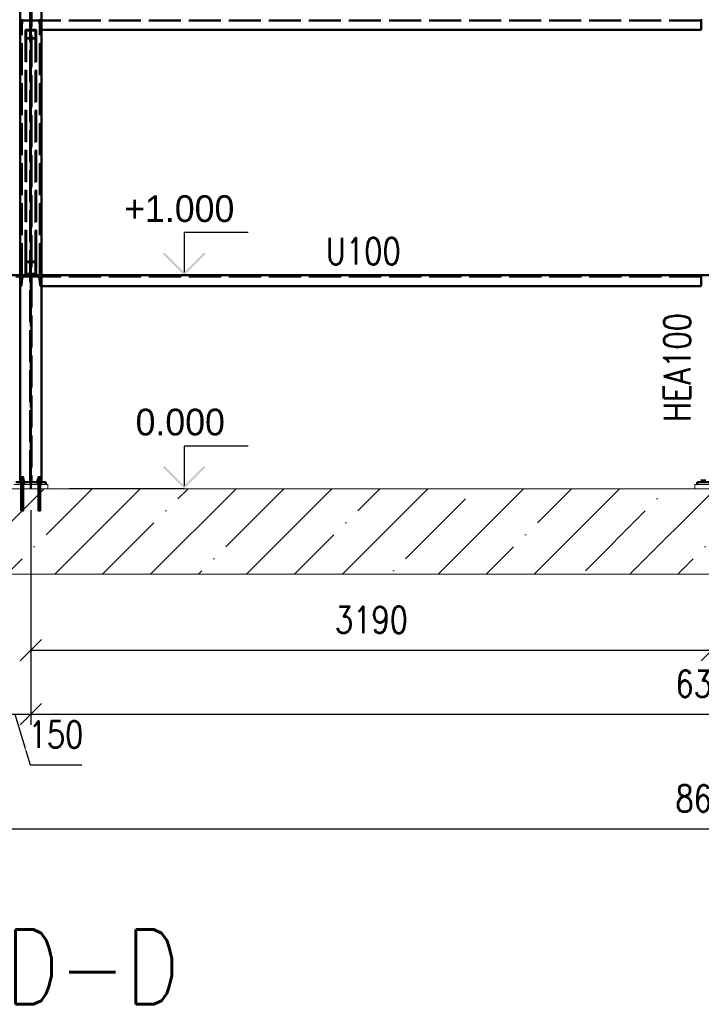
# Paper-space layout 'Layout1' of a CAD drawing. Extents: x -2 to 1083, y -36 to 422.
# Tile 43 of 67: x 601 to 665, y 268 to 360. Entities that reach past the tile are written whole.
import ezdxf

# ---------------------------------------------------------------- set-up
doc = ezdxf.new("R2010")
doc.units = 0
doc.linetypes.add('ACAD_ISO02W100', pattern=[15, 12, -3])
doc.linetypes.add('ACAD_ISO04W100', pattern=[30.5, 24, -3, 0.5, -3])
doc.layers.get('0').update_dxf_attribs({"linetype": 'CONTINUOUS'})
doc.layers.get('DEFPOINTS').update_dxf_attribs({"color": 132, "linetype": 'CONTINUOUS'})
for name, color, linetype, lineweight in [('SS_BETON-PODLITI', 9, 'CONTINUOUS', 13), ('SS_BETON-ZAKLADY', 9, 'CONTINUOUS', 13), ('SS_KOTVY', 2, 'CONTINUOUS', 35), ('SS_KOTY', 3, 'CONTINUOUS', 25), ('SS_KOTY-VYSKOVA', 140, 'CONTINUOUS', 25), ('SS_LEMOVÁNÍ', 21, 'CONTINUOUS', 50), ('SS_PODKLADY', 9, 'CONTINUOUS', 13), ('SS_POPIS_PROFILU', 13, 'CONTINUOUS', 25), ('SS_SCHODISTE', 30, 'CONTINUOUS', 50), ('SS_SLOUPY', 143, 'CONTINUOUS', 50), ('SS_ZTUŽENÍ', 81, 'CONTINUOUS', 50)]:
    doc.layers.add(name, color=color, linetype=linetype, lineweight=lineweight)
doc.styles.add('ROMANS', font='romans.shx', dxfattribs={"width": 0.8})
doc.styles.add('romans.shx', font='romans.shx', dxfattribs={"height": 5})
doc.dimstyles.new('A-1_(2.5)_50AS', dxfattribs={"dimtxt": 2.5, "dimasz": 2, "dimexe": 1, "dimexo": 2, "dimgap": 0, "dimtad": 0, "dimdec": 1, "dimlfac": 50, "dimrnd": 1, "dimtxsty": 'ROMANS', "dimblk1": 'OBLIQUE', "dimblk2": 'OBLIQUE', "dimsah": 1, "dimcen": 2, "dimclrd": 256, "dimclre": 256, "dimclrt": 256, "dimadec": 1, "dimazin": 2, "dimtfac": 0.714286, "dimtdec": 1, "dimtmove": 0, "dimatfit": 3, "dimldrblk": 'OPEN', "dimfxl": 1, "dimtvp": 1.142857, "dimtfill": 1, "dimtolj": 1, "dimlwd": -1, "dimlwe": -1, "dimarcsym": 0})

# ---------------------------------------------------------------- blocks, each defined once
blk = doc.blocks.new('_Oblique')
at = {"color": 0, "linetype": 'ByBlock', "lineweight": -2}
blk.add_line((-0.5, -0.5), (0.5, 0.5), dxfattribs=at)
blk = doc.blocks.new('*D69')
at = {"layer": 'DEFPOINTS', "color": 0, "transparency": 16777216}
for p in [(599.496, 316.388), (602.496, 316.388)]:
    blk.add_point(p, dxfattribs=at)
at = {"layer": 'SS_KOTY', "transparency": 16777216}
for p, q in [((599.496, 314.388), (599.496, 294.252)), ((602.496, 314.388), (602.496, 294.252)), ((599.496, 295.252), (602.496, 295.252)), ((600.996, 295.252), (602.421, 290.502)), ((602.421, 290.502), (607.279, 290.502))]:
    blk.add_line(p, q, dxfattribs=at)
at = {"layer": 'SS_KOTY', "transparency": 16777216, "xscale": 2, "yscale": 2, "zscale": 2, "rotation": 180}
blk.add_blockref('_Oblique', (599.496, 295.252), dxfattribs=at)
at = {"layer": 'SS_KOTY', "transparency": 16777216, "insert": (604.85, 293.359), "char_height": 2.5, "attachment_point": 5, "style": 'ROMANS', "bg_fill": 3, "box_fill_scale": 1.1, "bg_fill_color": 256, "bg_fill_true_color": 13158600, "bg_fill_transparency": 0}
blk.add_mtext('\\A1;150', dxfattribs=at)
at = {"layer": 'DEFPOINTS', "color": 0, "transparency": 16777216}
blk.add_point((602.496, 295.252), dxfattribs=at)
at = {"layer": 'SS_KOTY', "transparency": 16777216, "xscale": 2, "yscale": 2, "zscale": 2}
blk.add_blockref('_Oblique', (602.496, 295.252), dxfattribs=at)
blk = doc.blocks.new('_OPEN')
at = {"color": 0, "linetype": 'ByBlock'}
for p, q in [((-1, 0.167), (0, 0)), ((0, 0), (-1, -0.167)), ((0, 0), (-1, 0))]:
    blk.add_line(p, q, dxfattribs=at)
blk = doc.blocks.new('*D70')
at = {"layer": 'DEFPOINTS', "color": 0, "transparency": 16777216}
for p in [(602.496, 316.388), (666.296, 316.388), (666.296, 301.252)]:
    blk.add_point(p, dxfattribs=at)
at = {"layer": 'SS_KOTY', "transparency": 16777216}
for p, q in [((602.496, 314.388), (602.496, 300.252)), ((666.296, 314.388), (666.296, 300.252)), ((602.496, 301.252), (666.296, 301.252))]:
    blk.add_line(p, q, dxfattribs=at)
at = {"layer": 'SS_KOTY', "transparency": 16777216, "xscale": 2, "yscale": 2, "zscale": 2, "rotation": 180}
blk.add_blockref('_Oblique', (602.496, 301.252), dxfattribs=at)
at = {"layer": 'SS_KOTY', "transparency": 16777216, "xscale": 2, "yscale": 2, "zscale": 2}
blk.add_blockref('_Oblique', (666.296, 301.252), dxfattribs=at)
at = {"layer": 'SS_KOTY', "transparency": 16777216, "insert": (634.396, 304.109), "char_height": 2.5, "attachment_point": 5, "style": 'ROMANS', "bg_fill": 3, "box_fill_scale": 1.1, "bg_fill_color": 256, "bg_fill_true_color": 13158600, "bg_fill_transparency": 0}
blk.add_mtext('\\A1;3190', dxfattribs=at)
blk = doc.blocks.new('*D74')
at = {"layer": 'DEFPOINTS', "color": 0, "transparency": 16777216}
for p in [(602.496, 316.388), (730.096, 316.388), (730.096, 295.252)]:
    blk.add_point(p, dxfattribs=at)
at = {"layer": 'SS_KOTY', "transparency": 16777216}
for p, q in [((602.496, 314.388), (602.496, 294.252)), ((730.096, 314.388), (730.096, 294.252)), ((602.496, 295.252), (730.096, 295.252))]:
    blk.add_line(p, q, dxfattribs=at)
at = {"layer": 'SS_KOTY', "transparency": 16777216, "xscale": 2, "yscale": 2, "zscale": 2, "rotation": 180}
blk.add_blockref('_Oblique', (602.496, 295.252), dxfattribs=at)
at = {"layer": 'SS_KOTY', "transparency": 16777216, "xscale": 2, "yscale": 2, "zscale": 2}
blk.add_blockref('_Oblique', (730.096, 295.252), dxfattribs=at)
at = {"layer": 'SS_KOTY', "transparency": 16777216, "insert": (666.296, 298.109), "char_height": 2.5, "attachment_point": 5, "style": 'ROMANS', "bg_fill": 3, "box_fill_scale": 1.1, "bg_fill_color": 256, "bg_fill_true_color": 13158600, "bg_fill_transparency": 0}
blk.add_mtext('\\A1;6380', dxfattribs=at)
blk = doc.blocks.new('*D75')
at = {"layer": 'DEFPOINTS', "color": 0, "transparency": 16777216}
for p in [(579.496, 316.388), (753.096, 316.388, -30222.42), (753.096, 284.502)]:
    blk.add_point(p, dxfattribs=at)
at = {"layer": 'SS_KOTY', "transparency": 16777216}
for p, q in [((579.496, 314.388), (579.496, 283.502)), ((753.096, 314.388), (753.096, 283.502)), ((579.496, 284.502), (753.096, 284.502))]:
    blk.add_line(p, q, dxfattribs=at)
at = {"layer": 'SS_KOTY', "transparency": 16777216, "xscale": 2, "yscale": 2, "zscale": 2, "rotation": 180}
blk.add_blockref('_Oblique', (579.496, 284.502), dxfattribs=at)
at = {"layer": 'SS_KOTY', "transparency": 16777216, "xscale": 2, "yscale": 2, "zscale": 2}
blk.add_blockref('_Oblique', (753.096, 284.502), dxfattribs=at)
at = {"layer": 'SS_KOTY', "transparency": 16777216, "insert": (666.296, 287.359), "char_height": 2.5, "attachment_point": 5, "style": 'ROMANS', "bg_fill": 3, "box_fill_scale": 1.1, "bg_fill_color": 256, "bg_fill_true_color": 13158600, "bg_fill_transparency": 0}
blk.add_mtext('\\A1;8680', dxfattribs=at)

psp = doc.layouts.get("Layout1")

# ---------------------------------------------------------------- hatches: boundary and pattern name
at = {"layer": 'SS_KOTY-VYSKOVA'}
psp.add_hatch(color=256, dxfattribs=at).paths.add_polyline_path([(615.0096, 338.5298), (614.8682, 338.3883), (616.8682, 336.3883), (618.8682, 338.3883), (618.7268, 338.5298), (616.8682, 336.6712)])

# ---------------------------------------------------------------- linework, layer by layer
at = {"layer": 'SS_KOTVY', "color": 3, "linetype": 'ACAD_ISO02W100', "ltscale": 0.25}
for p, q in [((601.5856, 317.5083), (601.5764, 317.5083)), ((601.5764, 317.5083), (601.5764, 317.2383)), ((601.6116, 317.5083), (601.5856, 317.5083)), ((601.6505, 317.5083), (601.6116, 317.5083)), ((601.6964, 317.5083), (601.6505, 317.5083)), ((601.7424, 317.5083), (601.6964, 317.5083)), ((601.7813, 317.5083), (601.7424, 317.5083)), ((601.8073, 317.5083), (601.7813, 317.5083)), ((601.8164, 317.5083), (601.8073, 317.5083)), ((601.8164, 317.2383), (601.8164, 317.5083)), ((603.1856, 317.5083), (603.1764, 317.5083)), ((603.1764, 317.5083), (603.1764, 317.2383)), ((603.2116, 317.5083), (603.1856, 317.5083)), ((603.2505, 317.5083), (603.2116, 317.5083)), ((603.2964, 317.5083), (603.2505, 317.5083)), ((603.3424, 317.5083), (603.2964, 317.5083)), ((603.3813, 317.5083), (603.3424, 317.5083)), ((603.4073, 317.5083), (603.3813, 317.5083)), ((603.4164, 317.5083), (603.4073, 317.5083)), ((603.4164, 317.2383), (603.4164, 317.5083)), ((601.4964, 317.0383), (601.4969, 317.0383)), ((601.4969, 317.0383), (601.5068, 317.0383)), ((601.6964, 317.2383), (601.5068, 317.2383)), ((601.5068, 317.2383), (601.5068, 317.0383)), ((601.5068, 317.0383), (601.5267, 317.0383)), ((601.5267, 317.0383), (601.5631, 317.0383)), ((601.5631, 317.0383), (601.6046, 317.0383)), ((601.6046, 317.0383), (601.6496, 317.0383)), ((601.6496, 317.0383), (601.6964, 317.0383)), ((601.8861, 317.2383), (601.6964, 317.2383)), ((601.6964, 317.2383), (601.6964, 317.0383)), ((601.6964, 317.0383), (601.7433, 317.0383)), ((601.7433, 317.0383), (601.7883, 317.0383)), ((601.7883, 317.0383), (601.8298, 317.0383)), ((601.8298, 317.0383), (601.8661, 317.0383)), ((601.8661, 317.0383), (601.8861, 317.0383)), ((601.8861, 317.0383), (601.8861, 317.2383)), ((601.8861, 317.0383), (601.896, 317.0383)), ((601.896, 317.0383), (601.9182, 317.0383)), ((601.9182, 317.0383), (601.9318, 317.0383)), ((601.9318, 317.0383), (601.9364, 317.0383)), ((601.9364, 316.9884), (601.9364, 317.0383)), ((603.0564, 317.0383), (603.061, 317.0383)), ((603.0564, 317.0383), (603.0564, 316.9884)), ((603.061, 317.0383), (603.0747, 317.0383)), ((603.0747, 317.0383), (603.0969, 317.0383)), ((603.0969, 317.0383), (603.1068, 317.0383)), ((603.2964, 317.2383), (603.1068, 317.2383)), ((603.1068, 317.2383), (603.1068, 317.0383)), ((603.1068, 317.0383), (603.1267, 317.0383)), ((603.1267, 317.0383), (603.1631, 317.0383)), ((603.1631, 317.0383), (603.2046, 317.0383)), ((603.2046, 317.0383), (603.2496, 317.0383)), ((603.2496, 317.0383), (603.2964, 317.0383)), ((603.4861, 317.2383), (603.2964, 317.2383)), ((603.2964, 317.2383), (603.2964, 317.0383)), ((603.2964, 317.0383), (603.3433, 317.0383)), ((603.3433, 317.0383), (603.3883, 317.0383)), ((603.3883, 317.0383), (603.4298, 317.0383)), ((603.4298, 317.0383), (603.4661, 317.0383)), ((603.4661, 317.0383), (603.4861, 317.0383)), ((603.4861, 317.0383), (603.4861, 317.2383)), ((603.4861, 317.0383), (603.496, 317.0383)), ((603.496, 317.0383), (603.4965, 317.0383)), ((665.2964, 317.0383), (665.2969, 317.0383))]:
    psp.add_line(p, q, dxfattribs=at)
at = {"layer": 'SS_KOTVY', "color": 7, "linetype": 'ACAD_ISO04W100', "ltscale": 0.25}
for p, q in [((601.9364, 317.1883), (601.4564, 317.1883)), ((601.6964, 317.1883), (601.6964, 317.1883)), ((603.5364, 317.1883), (603.0564, 317.1883)), ((603.2964, 317.1883), (603.2964, 317.1883)), ((665.7364, 317.1883), (665.2564, 317.1883))]:
    psp.add_line(p, q, dxfattribs=at)
at = {"layer": 'SS_KOTVY', "color": 1, "linetype": 'Continuous', "ltscale": 0.25}
for p, q in [((601.4564, 317.0383), (601.461, 317.0383)), ((601.461, 317.0383), (601.4747, 317.0383)), ((601.4747, 317.0383), (601.4964, 317.0383)), ((603.4965, 317.0383), (603.5182, 317.0383)), ((603.5182, 317.0383), (603.5318, 317.0383)), ((603.5318, 317.0383), (603.5364, 317.0383)), ((603.5364, 316.9883), (603.5364, 317.0383)), ((665.2564, 317.0383), (665.261, 317.0383)), ((665.2564, 317.0383), (665.2564, 316.9883)), ((665.261, 317.0383), (665.2747, 317.0383)), ((665.2747, 317.0383), (665.2964, 317.0383))]:
    psp.add_line(p, q, dxfattribs=at)
at = {"layer": 'SS_KOTY-VYSKOVA'}
for p, q in [((622.8682, 340.3883, -30212.44), (616.8682, 340.3883, -30212.44)), ((616.8682, 340.3883, -30212.44), (616.8682, 336.6712, -30212.44)), ((616.8682, 336.3883), (603.4973, 336.3883)), ((622.8682, 320.3883), (616.8682, 320.3883))]:
    psp.add_line(p, q, dxfattribs=at)
at = {"layer": 'SS_LEMOVÁNÍ', "color": 7, "linetype": 'ACAD_ISO04W100', "ltscale": 0.25}
for p, q in [((602.4964, 336.3883), (602.4964, 396.3883)), ((666.2964, 336.3883), (602.4964, 336.3883)), ((602.4964, 336.3883), (602.4964, 336.3883))]:
    psp.add_line(p, q, dxfattribs=at)
at = {"layer": 'SS_LEMOVÁNÍ', "color": 3, "linetype": 'ACAD_ISO02W100', "ltscale": 0.25}
for p, q in [((601.6331, 359.4712), (601.6843, 360.1119)), ((601.6664, 336.3883), (601.6664, 360.3883)), ((603.1391, 360.2683), (601.8538, 360.2683)), ((603.3085, 360.1119), (603.3598, 359.4712)), ((603.3264, 336.3883), (603.3264, 360.3883)), ((665.2964, 360.2683), (603.4965, 360.2683)), ((601.4964, 359.3883), (601.5433, 359.3883)), ((603.4495, 359.3883), (603.4964, 359.3883)), ((601.4964, 336.3883), (603.4964, 336.3883)), ((601.6331, 335.4712), (601.6843, 336.1119)), ((603.1391, 336.2683), (601.8538, 336.2683)), ((603.3085, 336.1119), (603.3598, 335.4712)), ((665.2964, 336.2683), (603.4965, 336.2683)), ((601.4964, 335.3883), (601.5433, 335.3883)), ((603.4495, 335.3883), (603.4964, 335.3883))]:
    psp.add_line(p, q, dxfattribs=at)
at = {"layer": 'SS_LEMOVÁNÍ', "color": 1, "linetype": 'Continuous', "ltscale": 0.25}
for p, q in [((665.2964, 360.3883), (665.2964, 359.3883)), ((603.4965, 359.3883), (665.2964, 359.3883)), ((603.4965, 336.3883), (665.2964, 336.3883)), ((665.2964, 336.3883), (665.2964, 335.3883)), ((603.4965, 335.3883), (665.2964, 335.3883))]:
    psp.add_line(p, q, dxfattribs=at)
at = {"layer": 'SS_LEMOVÁNÍ', "color": 3, "linetype": 'ACAD_ISO02W100', "ltscale": 0.25, "extrusion": (1.24184e-12, -5.73575e-13, -1)}
for centre in [(-601.8538, 360.0983), (-601.8538, 336.0983)]:
    psp.add_arc(centre, 0.17, 4.574, 90, dxfattribs=at)
at = {"layer": 'SS_LEMOVÁNÍ', "color": 3, "linetype": 'ACAD_ISO02W100', "ltscale": 0.25, "extrusion": (-5.32215e-13, -1.28393e-12, -1)}
for centre in [(-603.1391, 360.0983), (-603.1391, 336.0983)]:
    psp.add_arc(centre, 0.17, 90, 175.426, dxfattribs=at)
at = {"layer": 'SS_LEMOVÁNÍ', "color": 3, "linetype": 'ACAD_ISO02W100', "ltscale": 0.25}
for centre, start, end in [((601.5433, 359.4783), 270, 355.426), ((603.4495, 359.4783), 184.574, 270), ((601.5433, 335.4783), 270, 355.426), ((603.4495, 335.4783), 184.574, 270)]:
    psp.add_arc(centre, 0.09, start, end, dxfattribs=at)
at = {"layer": 'SS_PODKLADY', "color": 3, "linetype": 'ACAD_ISO02W100', "ltscale": 0.25}
psp.add_line((729.0964, 336.2883), (603.4965, 336.2883), dxfattribs=at)
at = {"layer": 'SS_SCHODISTE', "color": 7, "linetype": 'Continuous', "ltscale": 0.25}
for p, q in [((599.4964, 336.3883), (601.4964, 336.3883)), ((601.4964, 336.2883), (601.0964, 336.2883))]:
    psp.add_line(p, q, dxfattribs=at)
at = {"layer": 'SS_SLOUPY', "color": 1, "linetype": 'Continuous', "ltscale": 0.25}
for p, q in [((601.4964, 396.3883), (601.4964, 316.9884)), ((603.4964, 316.9884), (603.4964, 396.3883)), ((601.0964, 316.9883), (603.8964, 316.9883)), ((664.8964, 316.9883), (667.6964, 316.9883))]:
    psp.add_line(p, q, dxfattribs=at)
at = {"layer": 'SS_SLOUPY', "color": 3, "linetype": 'ACAD_ISO02W100', "ltscale": 0.25}
for p, q in [((602.4464, 316.9884), (602.4464, 396.3883)), ((602.5464, 396.3883), (602.5464, 316.9884))]:
    psp.add_line(p, q, dxfattribs=at)
at = {"layer": 'SS_ZTUŽENÍ', "color": 7, "linetype": 'ACAD_ISO04W100', "ltscale": 0.25}
psp.add_line((602.4964, 336.3883), (602.4964, 360.3883), dxfattribs=at)
at = {"layer": 'SS_ZTUŽENÍ', "color": 3, "linetype": 'ACAD_ISO02W100', "ltscale": 0.25}
for p, q in [((601.9964, 359.3883), (602.9964, 359.3883)), ((601.9964, 359.3883), (601.9964, 337.6885)), ((602.9364, 359.3395), (602.0564, 359.3395)), ((602.0564, 337.6148), (602.0564, 359.3395)), ((602.9364, 359.3395), (602.9364, 337.6148)), ((602.9964, 359.3883), (602.9964, 337.6885)), ((602.9964, 358.5746), (601.9964, 358.5746)), ((602.9364, 358.6234), (602.0564, 358.6234)), ((601.9964, 337.6885), (602.9964, 337.6885)), ((601.9964, 337.6885), (601.9964, 336.4596)), ((602.0564, 337.6148), (602.9364, 337.6148)), ((602.0564, 336.5333), (602.0564, 337.6148)), ((602.9364, 337.6148), (602.9364, 336.5333)), ((602.9964, 337.6885), (602.9964, 336.4596)), ((601.9964, 336.4596), (602.9964, 336.4596)), ((602.0564, 336.5333), (602.9364, 336.5333))]:
    psp.add_line(p, q, dxfattribs=at)

# ---------------------------------------------------------------- texts
at = {"layer": 'SS_KOTY-VYSKOVA'}
for s, p in [('+1.000', (611.2429, 341.3883)), ('0.000', (612.3117, 321.3883))]:
    psp.add_text(s, height=2.5, dxfattribs=at).set_placement(p)
at = {"layer": 'SS_POPIS_PROFILU', "color": 13, "style": 'romans.shx', "width": 0.8}
psp.add_text('U100', height=2.5, dxfattribs=at).set_placement((630.1195, 337.4093))
psp.add_text('HEA100', height=2.5, rotation=90, dxfattribs=at).set_placement((664.2964, 322.6569))
at = {"layer": 'SS_POPIS_PROFILU', "color": 6, "style": 'romans.shx', "width": 0.8}
psp.add_text('D-D', height=7, dxfattribs=at).set_placement((600.104, 268.0678))

# ---------------------------------------------------------------- dimensions: what is measured, and where the dimension line sits
at = {"layer": 'SS_KOTY'}
dim = psp.add_linear_dim(base=(602.4964, 295.252), p1=(599.4964, 316.3883), p2=(602.4964, 316.3883), dimstyle='A-1_(2.5)_50AS', override={"dimtmove": 1}, dxfattribs=at)
dim.commit()
dim.dimension.update_dxf_attribs({"geometry": '*D69', "text_midpoint": (602.4214, 293.3591)})

# ---------------------------------------------------------------- next in the draw order: dimensions: what is measured, and where the dimension line sits
dim = psp.add_linear_dim(base=(666.2964, 301.252), p1=(602.4964, 316.3883), p2=(666.2964, 316.3883), dimstyle='A-1_(2.5)_50AS', override={"dimtmove": 1}, dxfattribs=at)
dim.commit()
dim.dimension.update_dxf_attribs({"geometry": '*D70', "text_midpoint": (634.3964, 304.1091)})

# ---------------------------------------------------------------- next in the draw order: dimensions: what is measured, and where the dimension line sits
dim = psp.add_linear_dim(base=(730.0964, 295.252), p1=(602.4964, 316.3883), p2=(730.0964, 316.3883), dimstyle='A-1_(2.5)_50AS', dxfattribs=at)
dim.commit()
dim.dimension.update_dxf_attribs({"geometry": '*D74', "text_midpoint": (666.2964, 298.1091)})

# ---------------------------------------------------------------- next in the draw order: dimensions: what is measured, and where the dimension line sits
dim = psp.add_linear_dim(base=(753.0964, 284.502), p1=(579.4964, 316.3883), p2=(753.0964, 316.3883, -30222.42), dimstyle='A-1_(2.5)_50AS', dxfattribs=at)
dim.commit()
dim.dimension.update_dxf_attribs({"geometry": '*D75', "text_midpoint": (666.2964, 287.3591)})

# ---------------------------------------------------------------- next in the draw order: hatches: boundary and pattern name
at = {"layer": 'SS_BETON-ZAKLADY'}
h = psp.add_hatch(dxfattribs=at)
h.set_pattern_fill('ANSI35', color=256, style=0)
h.paths.add_polyline_path([(763.3052, 308.3883), (763.3052, 316.3883), (564.8438, 316.3883), (564.8438, 308.3883)], flags=0)
at = {"layer": 'SS_KOTY-VYSKOVA'}
psp.add_hatch(color=256, dxfattribs=at).paths.add_polyline_path([(615.0096, 318.5298), (614.8682, 318.3883), (616.8682, 316.3883), (618.8682, 318.3883), (618.7268, 318.5298), (616.8682, 316.6712)])

# ---------------------------------------------------------------- next in the draw order: linework, layer by layer
at = {"layer": 'SS_BETON-PODLITI', "ltscale": 0.25}
for p, q in [((604.0964, 316.7883), (600.8964, 316.7883)), ((604.0964, 316.3883), (604.0964, 316.7883)), ((667.8964, 316.7883), (664.6964, 316.7883)), ((664.6964, 316.7883), (664.6964, 316.3883))]:
    psp.add_line(p, q, dxfattribs=at)
at = {"layer": 'SS_BETON-ZAKLADY', "ltscale": 0.25}
for p, q in [((763.3052, 316.3883), (564.8438, 316.3883)), ((564.8438, 308.3883), (763.3052, 308.3883))]:
    psp.add_line(p, q, dxfattribs=at)
at = {"layer": 'SS_KOTVY', "color": 7, "linetype": 'ACAD_ISO04W100', "ltscale": 0.25}
for p, q in [((601.6964, 317.5083), (601.6964, 314.3083)), ((603.2964, 317.5083), (603.2964, 314.3083)), ((601.8164, 316.5883), (601.5764, 316.5883)), ((601.6964, 316.5883), (601.6964, 316.5883)), ((603.4164, 316.5883), (603.1764, 316.5883)), ((603.2964, 316.5883), (603.2964, 316.5883))]:
    psp.add_line(p, q, dxfattribs=at)
at = {"layer": 'SS_KOTVY', "color": 3, "linetype": 'ACAD_ISO02W100', "ltscale": 0.25}
for p, q in [((601.5764, 316.9883), (601.5764, 316.7883)), ((601.5764, 316.7883), (601.5764, 314.3083)), ((601.8164, 316.7883), (601.8164, 316.9883)), ((601.8164, 314.3083), (601.8164, 316.7883)), ((603.1764, 316.9883), (603.1764, 316.7883)), ((603.1764, 316.7883), (603.1764, 314.3083)), ((603.4164, 316.7883), (603.4164, 316.9883)), ((603.4164, 314.3083), (603.4164, 316.7883)), ((601.5764, 314.3083), (601.5787, 314.3083)), ((601.5787, 314.3083), (601.5856, 314.3083)), ((601.5856, 314.3083), (601.5967, 314.3083)), ((601.5967, 314.3083), (601.6116, 314.3083)), ((601.6116, 314.3083), (601.6298, 314.3083)), ((601.6298, 314.3083), (601.6505, 314.3083)), ((601.6505, 314.3083), (601.673, 314.3083)), ((601.673, 314.3083), (601.6964, 314.3083)), ((601.6964, 314.3083), (601.7198, 314.3083)), ((601.7198, 314.3083), (601.7424, 314.3083)), ((601.7424, 314.3083), (601.7631, 314.3083)), ((601.7631, 314.3083), (601.7813, 314.3083)), ((601.7813, 314.3083), (601.7962, 314.3083)), ((601.7962, 314.3083), (601.8073, 314.3083)), ((601.8073, 314.3083), (601.8141, 314.3083)), ((601.8141, 314.3083), (601.8164, 314.3083)), ((603.1764, 314.3083), (603.1787, 314.3083)), ((603.1787, 314.3083), (603.1856, 314.3083)), ((603.1856, 314.3083), (603.1967, 314.3083)), ((603.1967, 314.3083), (603.2116, 314.3083)), ((603.2116, 314.3083), (603.2298, 314.3083)), ((603.2298, 314.3083), (603.2505, 314.3083)), ((603.2505, 314.3083), (603.273, 314.3083)), ((603.273, 314.3083), (603.2964, 314.3083)), ((603.2964, 314.3083), (603.3198, 314.3083)), ((603.3198, 314.3083), (603.3424, 314.3083)), ((603.3424, 314.3083), (603.3631, 314.3083)), ((603.3631, 314.3083), (603.3813, 314.3083)), ((603.3813, 314.3083), (603.3962, 314.3083)), ((603.3962, 314.3083), (603.4073, 314.3083)), ((603.4073, 314.3083), (603.4141, 314.3083)), ((603.4141, 314.3083), (603.4164, 314.3083))]:
    psp.add_line(p, q, dxfattribs=at)
at = {"layer": 'SS_KOTY-VYSKOVA'}
for p, q in [((616.8682, 320.3883), (616.8682, 316.6712)), ((616.8682, 316.3883), (606.0964, 316.3883))]:
    psp.add_line(p, q, dxfattribs=at)
at = {"layer": 'SS_SLOUPY', "color": 7, "linetype": 'ACAD_ISO04W100', "ltscale": 0.25}
psp.add_line((602.4964, 316.3883), (602.4964, 396.3883), dxfattribs=at)
at = {"layer": 'SS_SLOUPY', "color": 3, "linetype": 'ACAD_ISO02W100', "ltscale": 0.25}
for p, q in [((601.5564, 316.9883), (601.5564, 316.7883)), ((601.8365, 316.7883), (601.8365, 316.9883)), ((603.1564, 316.9883), (603.1564, 316.7883)), ((603.4365, 316.7883), (603.4365, 316.9883))]:
    psp.add_line(p, q, dxfattribs=at)
at = {"layer": 'SS_SLOUPY', "color": 1, "linetype": 'Continuous', "ltscale": 0.25}
for p, q in [((603.8964, 316.7883), (603.8964, 316.9883)), ((664.8964, 316.9883), (664.8964, 316.7883))]:
    psp.add_line(p, q, dxfattribs=at)

doc.saveas('drawing.dxf')
